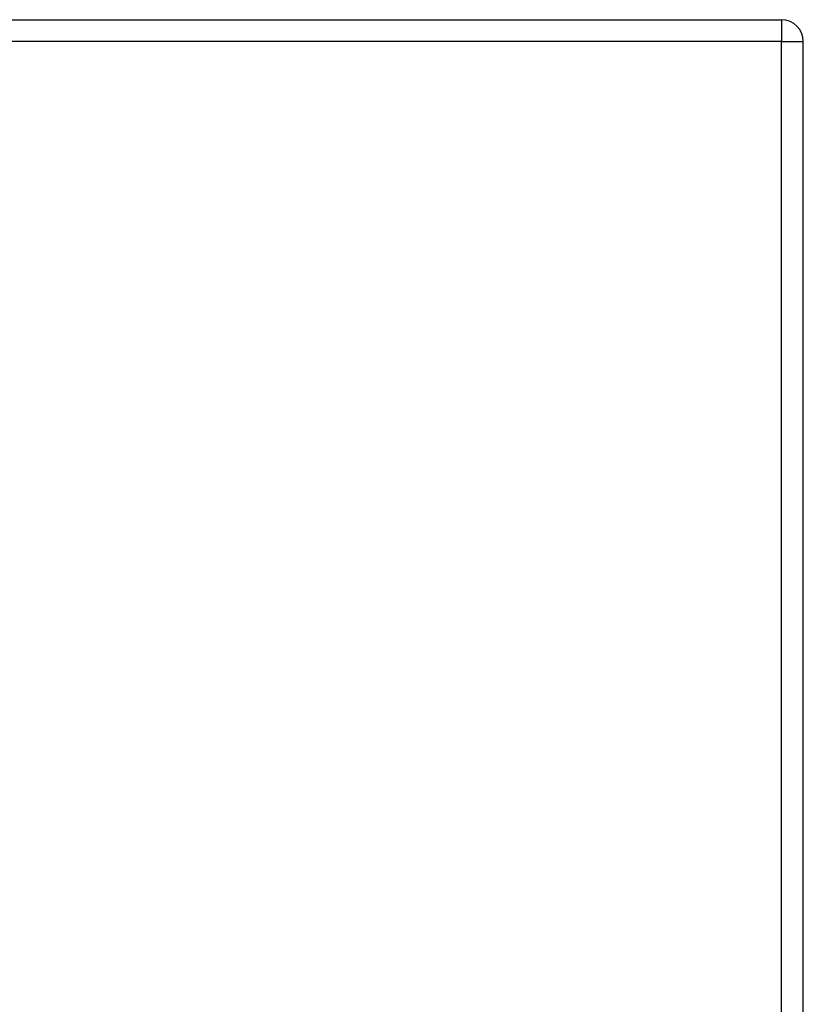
# Model space of a CAD drawing. Header units: inches. Extents: x 7 to 228, y 17 to 114.
# Tile 104 of 143: x 119.02 to 122.59, y 70.57 to 75.05. Entities that reach past the tile are written whole.
import ezdxf

# ---------------------------------------------------------------- set-up
doc = ezdxf.new("R2010")
doc.units = ezdxf.units.IN
doc.header["$MEASUREMENT"] = 0
doc.layers.add('Visible Edges(ANSI)', color=7, linetype='Continuous', lineweight=25)
doc.layers.add('Visible Tangent Edges(ANSI)', color=7, linetype='Continuous', lineweight=25)

msp = doc.modelspace()

# ---------------------------------------------------------------- linework, layer by layer
at = {"layer": 'Visible Edges(ANSI)'}
for p, q in [((74.8849, 75.0513), (122.4899, 75.0513)), ((122.5889, 57.2323), (122.5889, 74.9523))]:
    msp.add_line(p, q, dxfattribs=at)
msp.add_arc((122.4899, 74.9523), 0.099, 0, 90, dxfattribs=at)
at = {"layer": 'Visible Tangent Edges(ANSI)'}
for p, q in [((122.4899, 75.0513), (122.4899, 74.9523)), ((122.4899, 74.9523), (74.8849, 74.9523)), ((122.4899, 74.9523), (122.5889, 74.9523)), ((122.4899, 57.2323), (122.4899, 74.9523))]:
    msp.add_line(p, q, dxfattribs=at)

doc.saveas('drawing.dxf')
